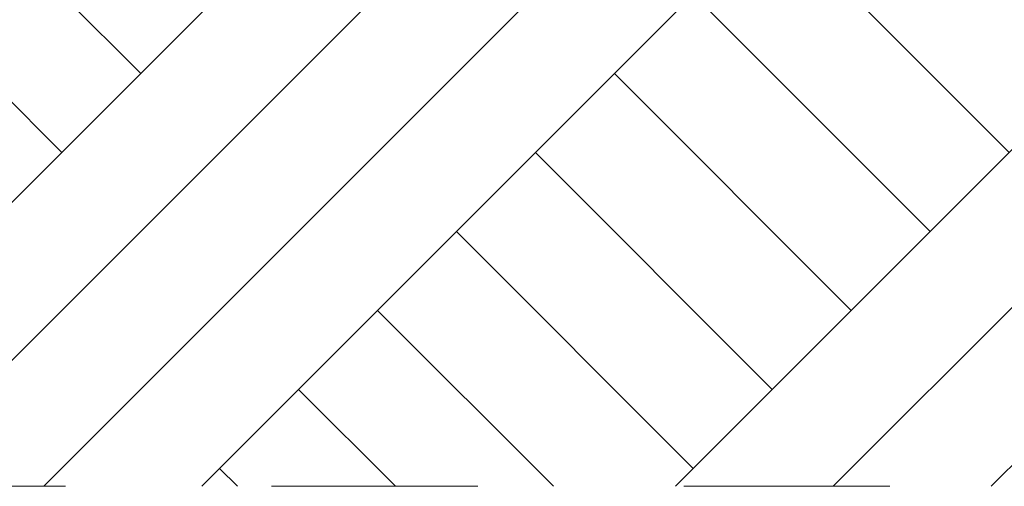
# Model space of a CAD drawing. Header units: centimetres. Extents: x 13236 to 130629, y -361 to 3059.
# Tile 9 of 71: x 75786 to 75958, y -215 to -133. Entities that reach past the tile are written whole.
import ezdxf

# ---------------------------------------------------------------- set-up
doc = ezdxf.new("R2010")
doc.units = ezdxf.units.CM
doc.header["$MEASUREMENT"] = 0
doc.linetypes.add('Przerywana', pattern=[36, 18, -18])
doc.linetypes.add('Wipeout_Contour', pattern=[100, 0, -100])
doc.layers.add('0_Nr_pióra__1', color=7, linetype='Continuous', lineweight=13)
doc.layers.add('0_Nr_pióra__102', color=9, linetype='Continuous', lineweight=5)

msp = doc.modelspace()

# ---------------------------------------------------------------- wipeouts: each hides what was drawn before it
at = {"linetype": 'Wipeout_Contour', "ltscale": 532988.587068}
msp.add_wipeout([(76589.22, -131.4), (76456.82, -129.83), (76132.07, -120.63), (75886.65, -116.45), (75666.8, -115.2), (75666.8, -214.69), (76589.22, -214.69)], dxfattribs=at)

# ---------------------------------------------------------------- next in the draw order: hatches: boundary and pattern name
at = {"layer": '0_Nr_pióra__102', "linetype": 'Continuous'}
h = msp.add_hatch(dxfattribs=at)
h.set_pattern_fill('Grunt_0004', color=256, style=0, pattern_type=2)
h.set_pattern_definition([(45, (73973.14, 422.665), (-41.3657, 41.3657), []), (45, (73959.35, 436.45), (-82.7315, 82.7315), []), (45, (73945.56, 450.24), (-82.7315, 82.7315), []), (135, (73931.771, 464.031), (13.78858, 13.78858), [58.5, -58.5])])
h.paths.add_polyline_path([(76589.22, -131.4), (76456.82, -129.83), (76132.07, -120.63), (75886.65, -116.45), (75666.8, -115.2), (75666.8, -214.69), (76589.22, -214.69)])

# ---------------------------------------------------------------- next in the draw order: linework, layer by layer
at = {"layer": '0_Nr_pióra__1', "linetype": 'Przerywana', "ltscale": 2}
msp.add_line((75613.94, -214.69), (77923.62, -214.69), dxfattribs=at)

doc.saveas('drawing.dxf')
